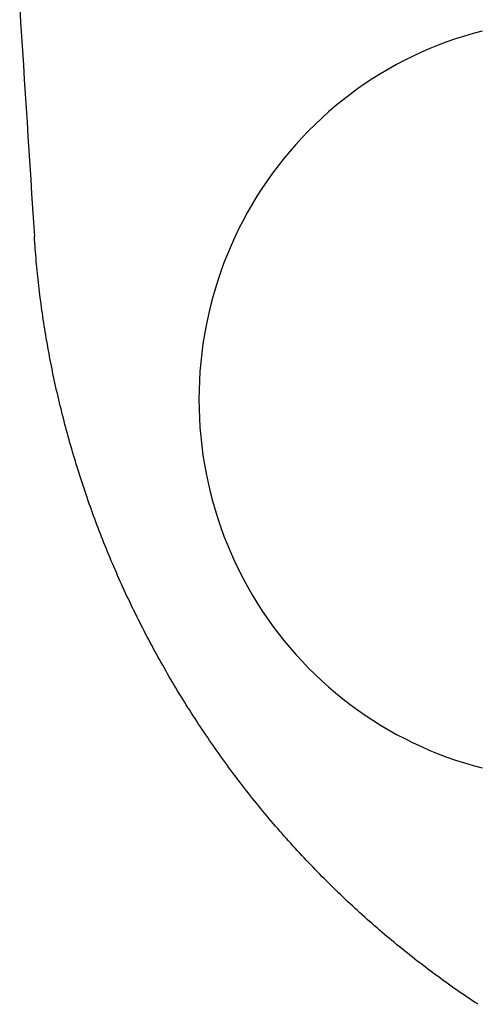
# Model space of a CAD drawing. Extents: x 987 to 2641, y 1244 to 2490.
# Tile 88 of 138: x 2498.43 to 2503, y 1842.86 to 1852.71. Entities that reach past the tile are written whole.
import ezdxf

# ---------------------------------------------------------------- set-up
doc = ezdxf.new("R2010")
doc.units = 0
doc.layers.add('KF_GRAVIS_8_REAR', color=7, linetype='CONTINUOUS')

# ---------------------------------------------------------------- blocks, each defined once
blk = doc.blocks.new('KF_GRAVIS_8_REAR')
at = {"layer": 'KF_GRAVIS_8_REAR'}
for points in [[(-15.5818, -293.082, 0), (-15.5726, -293.226, 0), (-15.5635, -293.369, 0), (-15.5544, -293.512, 0), (-15.5452, -293.655, 0), (-15.536, -293.798, 0), (-15.5269, -293.941, 0), (-15.5177, -294.084, 0), (-15.5085, -294.227, 0), (-15.4993, -294.37, 0), (-15.4901, -294.513, 0), (-15.4809, -294.656, 0), (-15.4717, -294.799, 0), (-15.4625, -294.942, 0), (-15.4532, -295.085, 0), (-15.444, -295.228, 0), (-15.4347, -295.371, 0)], [(-10.9551, -293.314, 0), (-11.0439, -293.338, 0), (-11.1321, -293.364, 0), (-11.2196, -293.392, 0), (-11.3065, -293.422, 0), (-11.3926, -293.455, 0), (-11.4779, -293.489, 0), (-11.5623, -293.526, 0), (-11.6458, -293.565, 0), (-11.7283, -293.606, 0), (-11.8099, -293.649, 0), (-11.8903, -293.694, 0), (-11.9697, -293.741, 0), (-12.0479, -293.79, 0), (-12.1249, -293.84, 0), (-12.2006, -293.893, 0), (-12.275, -293.948, 0), (-12.3481, -294.004, 0), (-12.4198, -294.063, 0), (-12.4901, -294.123, 0), (-12.5589, -294.184, 0), (-12.6262, -294.248, 0), (-12.6919, -294.313, 0), (-12.7561, -294.38, 0), (-12.8186, -294.448, 0), (-12.8794, -294.518, 0), (-12.9386, -294.589, 0), (-12.996, -294.662, 0), (-13.0516, -294.736, 0), (-13.1054, -294.812, 0), (-13.1573, -294.889, 0), (-13.2074, -294.967, 0), (-13.2556, -295.046, 0), (-13.3019, -295.127, 0), (-13.3461, -295.209, 0), (-13.3884, -295.291, 0), (-13.4287, -295.375, 0), (-13.467, -295.46, 0), (-13.5032, -295.546, 0), (-13.5373, -295.632, 0), (-13.5693, -295.72, 0), (-13.5992, -295.808, 0), (-13.6269, -295.897, 0), (-13.6525, -295.986, 0), (-13.6759, -296.077, 0), (-13.6971, -296.167, 0), (-13.7161, -296.259, 0), (-13.7329, -296.35, 0), (-13.7475, -296.442, 0), (-13.7599, -296.535, 0), (-13.77, -296.628, 0), (-13.7779, -296.72, 0), (-13.7835, -296.814, 0), (-13.7869, -296.907, 0), (-13.788, -297, 0), (-13.7869, -297.093, 0), (-13.7835, -297.186, 0), (-13.7779, -297.28, 0), (-13.77, -297.372, 0), (-13.7599, -297.465, 0), (-13.7475, -297.558, 0), (-13.7329, -297.65, 0), (-13.7161, -297.741, 0), (-13.6971, -297.833, 0), (-13.6759, -297.923, 0), (-13.6525, -298.014, 0), (-13.6269, -298.103, 0), (-13.5992, -298.192, 0), (-13.5693, -298.28, 0), (-13.5373, -298.368, 0), (-13.5032, -298.454, 0), (-13.467, -298.54, 0), (-13.4287, -298.625, 0), (-13.3884, -298.709, 0), (-13.3461, -298.791, 0), (-13.3019, -298.873, 0), (-13.2556, -298.954, 0), (-13.2074, -299.033, 0), (-13.1573, -299.111, 0), (-13.1054, -299.188, 0), (-13.0516, -299.264, 0), (-12.996, -299.338, 0), (-12.9386, -299.411, 0), (-12.8794, -299.482, 0), (-12.8186, -299.552, 0), (-12.7561, -299.62, 0), (-12.6919, -299.687, 0), (-12.6262, -299.752, 0), (-12.5589, -299.816, 0), (-12.4901, -299.877, 0), (-12.4198, -299.937, 0), (-12.3481, -299.996, 0), (-12.275, -300.052, 0), (-12.2006, -300.107, 0), (-12.1249, -300.16, 0), (-12.0479, -300.21, 0), (-11.9697, -300.259, 0), (-11.8903, -300.306, 0), (-11.8099, -300.351, 0), (-11.7283, -300.394, 0), (-11.6458, -300.435, 0), (-11.5623, -300.474, 0), (-11.4779, -300.511, 0), (-11.3926, -300.545, 0), (-11.3065, -300.578, 0), (-11.2196, -300.608, 0), (-11.1321, -300.636, 0), (-11.0439, -300.662, 0), (-10.9551, -300.686, 0)], [(-10.9951, -303.052, 0), (-11.0221, -303.034, 0), (-11.0491, -303.016, 0), (-11.076, -302.998, 0), (-11.1028, -302.98, 0), (-11.1297, -302.962, 0), (-11.1564, -302.944, 0), (-11.1832, -302.926, 0), (-11.2098, -302.907, 0), (-11.2365, -302.889, 0), (-11.263, -302.87, 0), (-11.2895, -302.851, 0), (-11.3159, -302.832, 0), (-11.3423, -302.813, 0), (-11.3686, -302.794, 0), (-11.3949, -302.775, 0), (-11.4211, -302.756, 0), (-11.4472, -302.736, 0), (-11.4733, -302.717, 0), (-11.4993, -302.698, 0), (-11.5252, -302.678, 0), (-11.5511, -302.658, 0), (-11.5769, -302.638, 0), (-11.6027, -302.619, 0), (-11.6284, -302.599, 0), (-11.654, -302.578, 0), (-11.6796, -302.558, 0), (-11.7051, -302.538, 0), (-11.7306, -302.518, 0), (-11.7559, -302.497, 0), (-11.7812, -302.477, 0), (-11.8065, -302.456, 0), (-11.8317, -302.435, 0), (-11.8568, -302.415, 0), (-11.8818, -302.394, 0), (-11.9068, -302.373, 0), (-11.9317, -302.352, 0), (-11.9566, -302.331, 0), (-11.9813, -302.309, 0), (-12.006, -302.288, 0), (-12.0307, -302.267, 0), (-12.0553, -302.245, 0), (-12.0798, -302.224, 0), (-12.1042, -302.202, 0), (-12.1286, -302.18, 0), (-12.1529, -302.158, 0), (-12.1771, -302.136, 0), (-12.2012, -302.114, 0), (-12.2253, -302.092, 0), (-12.2493, -302.07, 0), (-12.2733, -302.048, 0), (-12.2971, -302.026, 0), (-12.3209, -302.003, 0), (-12.3447, -301.981, 0), (-12.3683, -301.958, 0), (-12.3919, -301.935, 0), (-12.4154, -301.913, 0), (-12.4388, -301.89, 0), (-12.4622, -301.867, 0), (-12.4855, -301.844, 0), (-12.5087, -301.821, 0), (-12.5318, -301.798, 0), (-12.5549, -301.775, 0), (-12.5778, -301.751, 0), (-12.6007, -301.728, 0), (-12.6236, -301.704, 0), (-12.6463, -301.681, 0), (-12.669, -301.657, 0), (-12.6916, -301.634, 0), (-12.7141, -301.61, 0), (-12.7366, -301.586, 0), (-12.7589, -301.562, 0), (-12.7812, -301.538, 0), (-12.8034, -301.514, 0), (-12.8255, -301.49, 0), (-12.8476, -301.466, 0), (-12.8696, -301.441, 0), (-12.8915, -301.417, 0), (-12.9133, -301.393, 0), (-12.935, -301.368, 0), (-12.9566, -301.344, 0), (-12.9782, -301.319, 0), (-12.9997, -301.294, 0), (-13.0211, -301.269, 0), (-13.0424, -301.245, 0), (-13.0636, -301.22, 0), (-13.0848, -301.195, 0), (-13.1059, -301.17, 0), (-13.1269, -301.144, 0), (-13.1478, -301.119, 0), (-13.1686, -301.094, 0), (-13.1894, -301.068, 0), (-13.21, -301.043, 0), (-13.2306, -301.017, 0), (-13.2511, -300.992, 0), (-13.2716, -300.966, 0), (-13.2919, -300.94, 0), (-13.3122, -300.915, 0), (-13.3323, -300.889, 0), (-13.3524, -300.863, 0), (-13.3725, -300.837, 0), (-13.3924, -300.811, 0), (-13.4122, -300.784, 0), (-13.432, -300.758, 0), (-13.4517, -300.732, 0), (-13.4713, -300.706, 0), (-13.4908, -300.679, 0), (-13.5102, -300.653, 0), (-13.5295, -300.626, 0), (-13.5488, -300.599, 0), (-13.568, -300.573, 0), (-13.587, -300.546, 0), (-13.606, -300.519, 0), (-13.6249, -300.492, 0), (-13.6437, -300.465, 0), (-13.6625, -300.438, 0), (-13.6811, -300.411, 0), (-13.6997, -300.384, 0), (-13.7181, -300.357, 0), (-13.7365, -300.33, 0), (-13.7548, -300.302, 0), (-13.773, -300.275, 0), (-13.7911, -300.248, 0), (-13.8091, -300.22, 0), (-13.827, -300.193, 0), (-13.8449, -300.165, 0), (-13.8626, -300.138, 0), (-13.8803, -300.11, 0), (-13.8978, -300.082, 0), (-13.9153, -300.054, 0), (-13.9327, -300.026, 0), (-13.95, -299.999, 0), (-13.9671, -299.971, 0), (-13.9842, -299.943, 0), (-14.0013, -299.915, 0), (-14.0182, -299.887, 0), (-14.035, -299.858, 0), (-14.0517, -299.83, 0), (-14.0683, -299.802, 0), (-14.0849, -299.774, 0), (-14.1013, -299.746, 0), (-14.1176, -299.717, 0), (-14.1339, -299.689, 0), (-14.15, -299.66, 0), (-14.1661, -299.632, 0), (-14.182, -299.603, 0), (-14.1979, -299.575, 0), (-14.2137, -299.546, 0), (-14.2293, -299.518, 0), (-14.2449, -299.489, 0), (-14.2603, -299.46, 0), (-14.2757, -299.431, 0), (-14.291, -299.403, 0), (-14.3062, -299.374, 0), (-14.3212, -299.345, 0), (-14.3362, -299.316, 0), (-14.3511, -299.287, 0), (-14.3658, -299.258, 0), (-14.3805, -299.229, 0), (-14.3951, -299.2, 0), (-14.4095, -299.171, 0), (-14.4239, -299.142, 0), (-14.4382, -299.113, 0), (-14.4523, -299.084, 0), (-14.4664, -299.054, 0), (-14.4803, -299.025, 0), (-14.4942, -298.996, 0), (-14.5079, -298.967, 0), (-14.5216, -298.937, 0), (-14.5351, -298.908, 0), (-14.5486, -298.879, 0), (-14.5619, -298.849, 0), (-14.5752, -298.82, 0), (-14.5883, -298.79, 0), (-14.6014, -298.761, 0), (-14.6143, -298.731, 0), (-14.6272, -298.702, 0), (-14.6399, -298.672, 0), (-14.6526, -298.642, 0), (-14.6652, -298.613, 0), (-14.6777, -298.583, 0), (-14.69, -298.553, 0), (-14.7023, -298.524, 0), (-14.7145, -298.494, 0), (-14.7266, -298.464, 0), (-14.7386, -298.434, 0), (-14.7504, -298.404, 0), (-14.7622, -298.374, 0), (-14.7739, -298.344, 0), (-14.7855, -298.314, 0), (-14.797, -298.284, 0), (-14.8084, -298.254, 0), (-14.8197, -298.224, 0), (-14.8309, -298.194, 0), (-14.842, -298.164, 0), (-14.853, -298.133, 0), (-14.8639, -298.103, 0), (-14.8747, -298.073, 0), (-14.8854, -298.043, 0), (-14.896, -298.013, 0), (-14.9065, -297.982, 0), (-14.9169, -297.952, 0), (-14.9273, -297.922, 0), (-14.9375, -297.891, 0), (-14.9476, -297.861, 0), (-14.9576, -297.83, 0), (-14.9675, -297.8, 0), (-14.9773, -297.77, 0), (-14.9871, -297.739, 0), (-14.9967, -297.709, 0), (-15.0062, -297.678, 0), (-15.0156, -297.648, 0), (-15.0249, -297.617, 0), (-15.0342, -297.586, 0), (-15.0433, -297.556, 0), (-15.0523, -297.525, 0), (-15.0612, -297.495, 0), (-15.0701, -297.464, 0), (-15.0788, -297.433, 0), (-15.0874, -297.403, 0), (-15.0959, -297.372, 0), (-15.1044, -297.341, 0), (-15.1127, -297.311, 0), (-15.1209, -297.28, 0), (-15.129, -297.249, 0), (-15.1371, -297.218, 0), (-15.145, -297.188, 0), (-15.1528, -297.157, 0), (-15.1605, -297.126, 0), (-15.1682, -297.095, 0), (-15.1757, -297.064, 0), (-15.1831, -297.034, 0), (-15.1904, -297.003, 0), (-15.1977, -296.972, 0), (-15.2048, -296.941, 0), (-15.2118, -296.91, 0), (-15.2187, -296.879, 0), (-15.2256, -296.849, 0), (-15.2323, -296.818, 0), (-15.2389, -296.787, 0), (-15.2454, -296.756, 0), (-15.2519, -296.725, 0), (-15.2582, -296.694, 0), (-15.2644, -296.663, 0), (-15.2705, -296.632, 0), (-15.2765, -296.602, 0), (-15.2824, -296.571, 0), (-15.2882, -296.54, 0), (-15.294, -296.509, 0), (-15.2996, -296.478, 0), (-15.3051, -296.447, 0), (-15.3105, -296.416, 0), (-15.3158, -296.385, 0), (-15.321, -296.354, 0), (-15.3261, -296.324, 0), (-15.3311, -296.293, 0), (-15.336, -296.262, 0), (-15.3408, -296.231, 0), (-15.3455, -296.2, 0), (-15.3501, -296.169, 0), (-15.3546, -296.138, 0), (-15.359, -296.107, 0), (-15.3633, -296.077, 0), (-15.3675, -296.046, 0), (-15.3716, -296.015, 0), (-15.3756, -295.984, 0), (-15.3795, -295.953, 0), (-15.3833, -295.922, 0), (-15.387, -295.892, 0), (-15.3906, -295.861, 0), (-15.3941, -295.83, 0), (-15.3975, -295.799, 0), (-15.4008, -295.769, 0), (-15.404, -295.738, 0), (-15.4071, -295.707, 0), (-15.4101, -295.677, 0), (-15.413, -295.646, 0), (-15.4158, -295.615, 0), (-15.4185, -295.585, 0), (-15.4211, -295.554, 0), (-15.4236, -295.523, 0), (-15.4261, -295.493, 0), (-15.4284, -295.462, 0), (-15.4306, -295.432, 0), (-15.4327, -295.401, 0), (-15.4347, -295.371, 0)]]:
    blk.add_polyline3d(points, dxfattribs=at)

msp = doc.modelspace()

# ---------------------------------------------------------------- block references
at = {"layer": 'KF_GRAVIS_8_REAR'}
msp.add_blockref('KF_GRAVIS_8_REAR', (2514.0165, 2145.913), dxfattribs=at)

doc.saveas('drawing.dxf')
